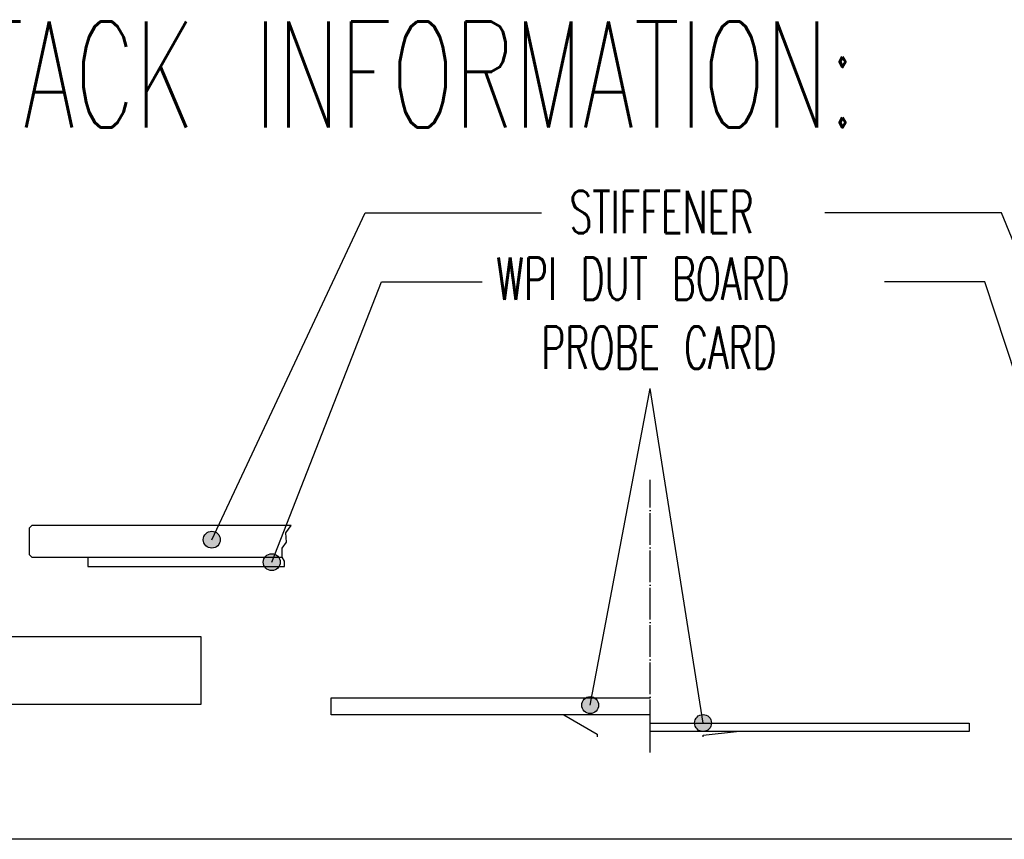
# Model space of a CAD drawing. Extents: x -1763 to 4575, y -3429 to 1051.
# Tile 32 of 80: x 1062 to 1434, y -2940 to -2630. Entities that reach past the tile are written whole.
import ezdxf

# ---------------------------------------------------------------- set-up
doc = ezdxf.new("R2010")
doc.units = 0
doc.linetypes.add('DOT_CENTER', pattern=[14, 12, -1, 0, -1])
doc.layers.add('08', color=7, linetype='CONTINUOUS')
doc.layers.add('1', color=7, linetype='CONTINUOUS')
doc.styles.add('CONVERTER_1', font='txt.shx', dxfattribs={"width": 0.63})
doc.dimstyles.get("Standard").update_dxf_attribs({"dimtxt": 0.18, "dimasz": 0.18, "dimexe": 0.18, "dimexo": 0.0625, "dimgap": 0.09, "dimtad": 0, "dimtih": 1, "dimtoh": 1, "dimdec": 4, "dimzin": 0, "dimtxsty": 'STANDARD', "dimcen": 0.09, "dimazin": 3, "dimtfac": 1, "dimtdec": 4, "dimtofl": 0, "dimtmove": 0, "dimatfit": 3, "dimtolj": 1, "dimtzin": 0})

# ---------------------------------------------------------------- blocks, each defined once
blk = doc.blocks.new('TEXT__258', base_point=(-2000, -2800))
at = {"layer": '1', "color": 7, "linetype": 'CONTINUOUS'}
blk.add_line((2500, -2940), (600, -2940), dxfattribs=at)
at = {"layer": '1', "color": 7, "style": 'CONVERTER_1', "width": 0.63}
blk.add_text('PROBER SPECIFIC Z-STACK INFORMATION:', height=40, dxfattribs=at).set_placement((647.64, -2670.98))
blk = doc.blocks.new('TEL', base_point=(780.314, -2931.795))
at = {"layer": '1'}
h = blk.add_hatch(color=1, dxfattribs=at)
edge = h.paths.add_edge_path()
edge.add_arc((1134.249, -2826.779), 3.2, -180, 180)
h = blk.add_hatch(color=1, dxfattribs=at)
edge = h.paths.add_edge_path()
edge.add_arc((1156.907, -2835.276), 3.2, -180, 180)
h = blk.add_hatch(color=1, dxfattribs=at)
edge = h.paths.add_edge_path()
edge.add_arc((1277.303, -2889.29), 3.2, -180, 180)
h = blk.add_hatch(color=1, dxfattribs=at)
edge = h.paths.add_edge_path()
edge.add_arc((1319.976, -2896.056), 3.2, -180, 180)
at = {"layer": '08', "color": 6, "linetype": 'CONTINUOUS'}
for p, q in [((1066.262, -2821.386), (1065.262, -2822.386)), ((1164.238, -2821.386), (1066.262, -2821.386)), ((1065.262, -2822.386), (1065.262, -2832.386)), ((1065.262, -2832.386), (1066.262, -2833.386)), ((1066.262, -2833.386), (1160.896, -2833.386)), ((1087.395, -2833.386), (1087.395, -2836.886)), ((1087.395, -2836.886), (1161.713, -2836.886)), ((1130.253, -2863.536), (906.87, -2863.536)), ((907.886, -2888.936), (1130.253, -2888.936))]:
    blk.add_line(p, q, dxfattribs=at)
blk.add_lwpolyline([(1161.713, -2836.886), (1161.713, -2834.836), (1161.713, -2834.836), (1160.896, -2833.386), (1160.896, -2833.386), (1160.896, -2829.937), (1160.896, -2829.937), (1162.53, -2827.759), (1162.53, -2827.759), (1162.258, -2824.221), (1162.258, -2824.221), (1164.238, -2821.386)], dxfattribs=at)
at = {"layer": '1', "color": 4, "linetype": 'DOT_CENTER'}
for p, q in [((1300, -2899.236), (1300, -2804.159)), ((1300, -2907.159), (1300, -2899.236))]:
    blk.add_line(p, q, dxfattribs=at)
at = {"layer": '1', "color": 6, "linetype": 'CONTINUOUS'}
blk.add_line((1130.253, -2888.936), (1130.253, -2863.536), dxfattribs=at)
at = {"layer": '1', "color": 4, "linetype": 'CONTINUOUS'}
for p, q in [((1179.4, -2892.936), (1179.4, -2886.586)), ((1179.4, -2886.586), (1300, -2886.586)), ((1267.356, -2892.936), (1179.4, -2892.936)), ((1300, -2892.936), (1267.356, -2892.936)), ((1267.356, -2892.936), (1280, -2900.236)), ((1300, -2896.056), (1420.6, -2896.056)), ((1420.6, -2896.056), (1420.6, -2899.236)), ((1420.6, -2899.236), (1300, -2899.236)), ((1320, -2900.636), (1332.644, -2899.236)), ((1280, -2900.236), (1280, -2901.236)), ((1320, -2901.236), (1320, -2900.636))]:
    blk.add_line(p, q, dxfattribs=at)
at = {"layer": '1', "color": 1}
for centre in [(1134.249, -2826.779), (1156.907, -2835.276), (1277.303, -2889.29), (1319.976, -2896.056)]:
    blk.add_circle(centre, 3.2, dxfattribs=at)
at = {"layer": '1', "color": 1, "style": 'CONVERTER_1', "width": 0.63}
for s, p in [('STIFFENER', (1269.484, -2710.963)), ('WPI DUT BOARD', (1241.837, -2736.169)), ('PROBE CARD', (1258.837, -2762.169))]:
    blk.add_text(s, height=16, dxfattribs=at).set_placement(p)
at = {"layer": '1', "color": 1, "linetype": 'CONTINUOUS', "has_arrowhead": 0}
for points in [[(1134.249, -2826.779), (1192.183, -2703.214), (1258.912, -2703.214)], [(1487.587, -2837.859), (1432.817, -2703.214), (1366.088, -2703.214)], [(1156.907, -2835.276), (1198.42, -2729.332), (1236.467, -2729.332)], [(1464.929, -2846.356), (1426.58, -2729.332), (1388.533, -2729.332)], [(1277.303, -2889.29), (1300, -2769.62)], [(1319.976, -2896.056), (1300, -2769.62)]]:
    blk.add_leader(points, dimstyle='Standard', dxfattribs=at)

msp = doc.modelspace()

# ---------------------------------------------------------------- block references
at = {"layer": '1'}
for name, p in [('TEXT__258', (-2000, -2800)), ('TEL', (780.31, -2931.79))]:
    msp.add_blockref(name, p, dxfattribs=at)

doc.saveas('drawing.dxf')
